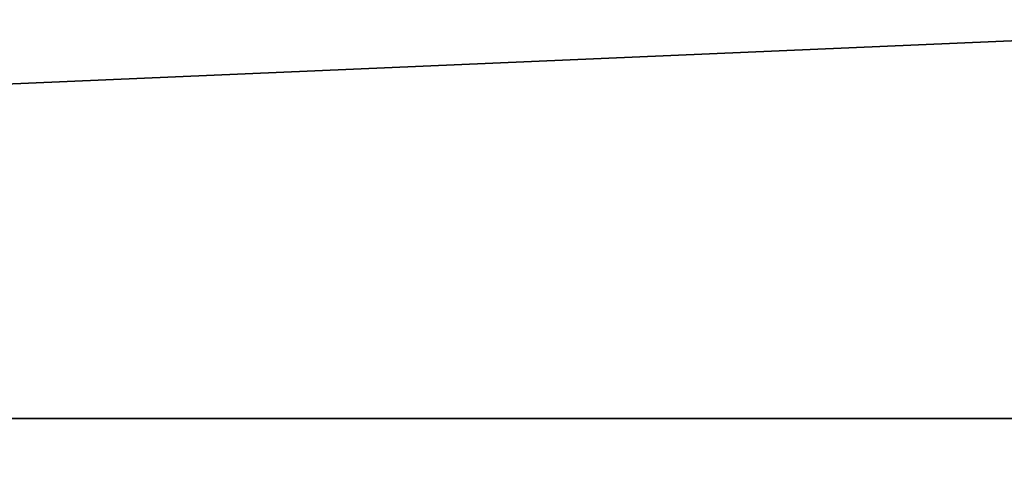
# Model space of a CAD drawing. Extents: x -252 to 252, y -10 to 1339.
# Tile 213 of 256: x -6.74 to 0, y 103.08 to 106.23. Entities that reach past the tile are written whole.
import ezdxf

# ---------------------------------------------------------------- set-up
doc = ezdxf.new("R2010")
doc.units = 0
doc.header["$LTSCALE"] = 52.148148
doc.layers.add('111', color=7, linetype='CONTINUOUS')
doc.layers.add('112', color=7, linetype='CONTINUOUS')

msp = doc.modelspace()

# ---------------------------------------------------------------- linework, layer by layer
at = {"layer": '111', "color": 7, "linetype": 'CONTINUOUS'}
for points in [[(-60, 103.5, 11), (90.15, 103.5, 11), (90.15, 109.9656, 8.8992), (-60, 103.5, 11)], [(-60, 109.9656, 8.8992), (-60, 103.5, 11), (90.15, 109.9656, 8.8992), (-60, 109.9656, 8.8992)], [(-60, 109.9656, -8.8992), (90.15, 109.9656, -8.8992), (90.15, 103.5, -11), (-60, 109.9656, -8.8992)], [(-60, 103.5, -11), (-60, 109.9656, -8.8992), (90.15, 103.5, -11), (-60, 103.5, -11)]]:
    msp.add_3dface(points, dxfattribs=at)
at = {"layer": '112', "color": 7, "linetype": 'CONTINUOUS'}
for points in [[(-60, 97.0344, -8.8992), (-60, 103.5, -11), (90.15, 97.0344, -8.8992), (-60, 97.0344, -8.8992)], [(90.15, 103.5, 11), (-60, 97.0344, 8.8992), (90.15, 97.0344, 8.8992), (90.15, 103.5, 11)], [(90.15, 103.5, 11), (-60, 103.5, 11), (-60, 97.0344, 8.8992), (90.15, 103.5, 11)], [(-60, 103.5, -11), (90.15, 103.5, -11), (90.15, 97.0344, -8.8992), (-60, 103.5, -11)]]:
    msp.add_3dface(points, dxfattribs=at)

doc.saveas('drawing.dxf')
